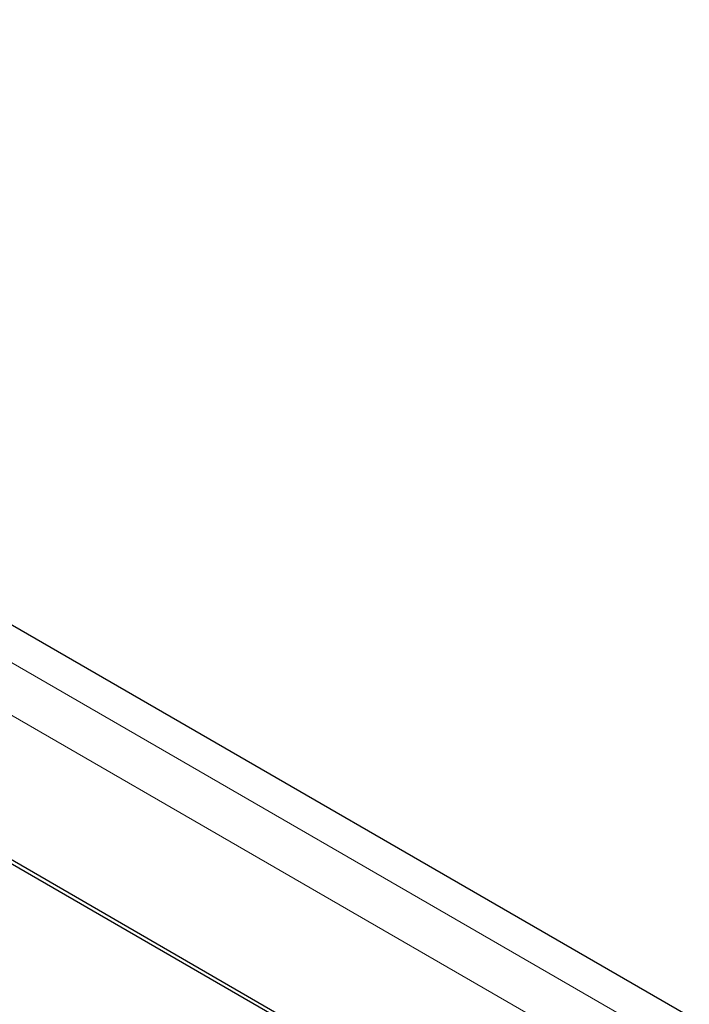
# Paper-space layout 'Blatt2' of a CAD drawing. Header units: millimetres. Extents: x 5 to 418, y 2 to 292.
# Tile 47 of 104: x 123.2 to 126.66, y 185.02 to 190.11. Entities that reach past the tile are written whole.
import ezdxf

# ---------------------------------------------------------------- set-up
doc = ezdxf.new("R2010")
doc.units = ezdxf.units.MM

psp = doc.layouts.new('Blatt2')

# ---------------------------------------------------------------- linework, layer by layer
at = {"color": 7, "linetype": 'Continuous', "lineweight": 25}
for p, q in [((128.9788, 183.6143), (117.7342, 190.1056)), ((126.3134, 183.9374), (120.3619, 187.3731)), ((126.2957, 183.9272), (120.4032, 187.3289))]:
    psp.add_line(p, q, dxfattribs=at)
at = {"color": 7, "linetype": 'Continuous', "lineweight": 18}
for p, q in [((119.7411, 188.7521), (127.1698, 184.4636)), ((127.052, 184.2595), (119.6233, 188.548))]:
    psp.add_line(p, q, dxfattribs=at)

doc.saveas('drawing.dxf')
